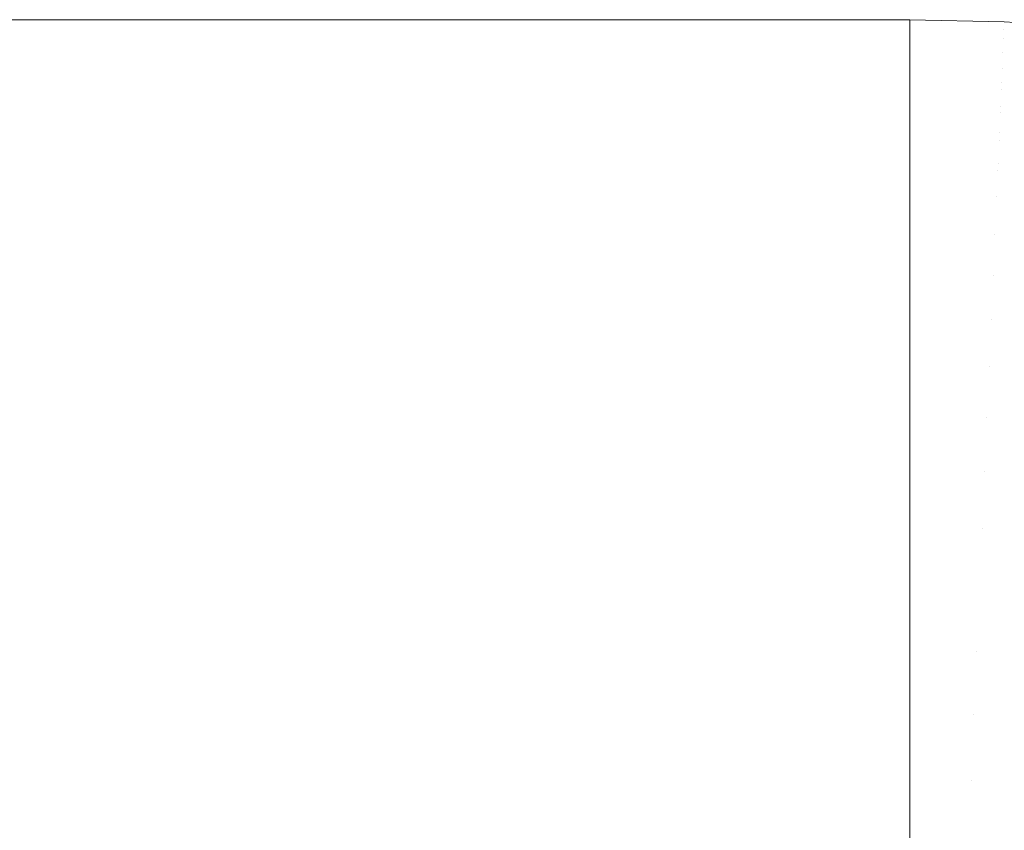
# Model space of a CAD drawing. Header units: centimetres. Extents: x -26 to 27.3, y -25.9 to -24.1.
# Tile 213 of 224: x 27.1413 to 27.1869, y -24.0974 to -24.0599. Entities that reach past the tile are written whole.
import ezdxf

# ---------------------------------------------------------------- set-up
doc = ezdxf.new("R2010")
doc.units = ezdxf.units.CM
doc.header["$LTSCALE"] = 2.54
doc.layers.add('Lucido design-1', color=7, linetype='Continuous')

# ---------------------------------------------------------------- blocks, each defined once
blk = doc.blocks.new('Gruppo-7-1')
at = {"color": 7, "linetype": 'Continuous', "lineweight": 9}
for points, invisible_edges in [([(27.182518, -24.059935, 1182.325802), (27.182518, -24.059888, 1182.322727), (-25.917482, -24.059888, 1182.322727), (-25.917482, -24.059935, 1182.325802)], 8), ([(9.282518, -24.059888, 1182.122727), (-25.917482, -24.059888, 1182.322727), (27.182518, -24.059888, 1182.322727)], 9), ([(-25.917482, -24.059935, 1182.325802), (-25.917482, -24.060002, 1182.327088), (27.182518, -24.060002, 1182.327088), (27.182518, -24.059935, 1182.325802)], 10), ([(27.182518, -24.060149, 1182.329948), (27.182518, -24.060002, 1182.327088), (-25.917482, -24.060002, 1182.327088), (-25.917482, -24.060149, 1182.329948)], 10), ([(-25.917482, -24.060149, 1182.329948), (-25.917482, -24.060288, 1182.331441), (27.182518, -24.060288, 1182.331441), (27.182518, -24.060149, 1182.329948)], 10), ([(27.182518, -24.060535, 1182.334084), (27.182518, -24.060288, 1182.331441), (-25.917482, -24.060288, 1182.331441), (-25.917482, -24.060535, 1182.334084)], 10), ([(27.182518, -24.059888, 1182.322727), (9.291006, -24.059888, 1182.122547), (9.282518, -24.059888, 1182.122727)], 9), ([(9.299479, -24.059888, 1182.122007), (9.291006, -24.059888, 1182.122547), (27.182518, -24.059888, 1182.322727)], 10), ([(27.182518, -24.059888, 1182.322727), (9.307922, -24.059888, 1182.121107), (9.299479, -24.059888, 1182.122007)], 9), ([(27.182518, -24.059888, 1182.322727), (9.316318, -24.059888, 1182.11985), (9.307922, -24.059888, 1182.121107)], 9), ([(9.324654, -24.059888, 1182.118238), (9.316318, -24.059888, 1182.11985), (27.182518, -24.059888, 1182.322727)], 10), ([(27.182518, -24.059888, 1182.322727), (9.332914, -24.059888, 1182.116274), (9.324654, -24.059888, 1182.118238)], 9), ([(27.182518, -24.059888, 1182.322727), (9.341082, -24.059888, 1182.11396), (9.332914, -24.059888, 1182.116274)], 9), ([(9.349146, -24.059888, 1182.111303), (9.341082, -24.059888, 1182.11396), (27.182518, -24.059888, 1182.322727)], 10), ([(9.357089, -24.059888, 1182.108305), (9.349146, -24.059888, 1182.111303), (27.182518, -24.059888, 1182.322727)], 10), ([(27.182518, -24.059888, 1182.322727), (9.364898, -24.059888, 1182.104973), (9.357089, -24.059888, 1182.108305)], 9), ([(27.182518, -24.059888, 1182.322727), (9.372559, -24.059888, 1182.101312), (9.364898, -24.059888, 1182.104973)], 9), ([(9.380057, -24.059888, 1182.09733), (9.372559, -24.059888, 1182.101312), (27.182518, -24.059888, 1182.322727)], 10), ([(27.182518, -24.059888, 1182.322727), (9.387379, -24.059888, 1182.093033), (9.380057, -24.059888, 1182.09733)], 9), ([(9.394513, -24.059888, 1182.088429), (9.387379, -24.059888, 1182.093033), (27.182518, -24.059888, 1182.322727)], 10), ([(27.182518, -24.059888, 1182.322727), (9.401445, -24.059888, 1182.083527), (9.394513, -24.059888, 1182.088429)], 9), ([(9.408162, -24.059888, 1182.078334), (9.401445, -24.059888, 1182.083527), (27.182518, -24.059888, 1182.322727)], 10), ([(27.182518, -24.059888, 1182.322727), (9.414653, -24.059888, 1182.072862), (9.408162, -24.059888, 1182.078334)], 9), ([(9.420906, -24.059888, 1182.067118), (9.414653, -24.059888, 1182.072862), (27.182518, -24.059888, 1182.322727)], 10), ([(9.426909, -24.059888, 1182.061115), (9.420906, -24.059888, 1182.067118), (27.182518, -24.059888, 1182.322727)], 10), ([(27.182518, -24.059888, 1182.322727), (9.432652, -24.059888, 1182.054862), (9.426909, -24.059888, 1182.061115)], 9), ([(27.182518, -24.059888, 1182.322727), (9.438125, -24.059888, 1182.048371), (9.432652, -24.059888, 1182.054862)], 9), ([(9.443317, -24.059888, 1182.041654), (9.438125, -24.059888, 1182.048371), (27.182518, -24.059888, 1182.322727)], 10), ([(27.182518, -24.059888, 1182.322727), (9.44822, -24.059888, 1182.034722), (9.443317, -24.059888, 1182.041654)], 9), ([(9.452824, -24.059888, 1182.027589), (9.44822, -24.059888, 1182.034722), (27.182518, -24.059888, 1182.322727)], 10), ([(27.182518, -24.059888, 1182.322727), (9.457121, -24.059888, 1182.020266), (9.452824, -24.059888, 1182.027589)], 9), ([(9.461103, -24.059888, 1182.012768), (9.457121, -24.059888, 1182.020266), (27.182518, -24.059888, 1182.322727)], 10), ([(27.182518, -24.059888, 1182.322727), (9.464764, -24.059888, 1182.005107), (9.461103, -24.059888, 1182.012768)], 9), ([(9.468096, -24.059888, 1181.997298), (9.464764, -24.059888, 1182.005107), (27.182518, -24.059888, 1182.322727)], 10), ([(27.182518, -24.059888, 1182.322727), (9.471093, -24.059888, 1181.989355), (9.468096, -24.059888, 1181.997298)], 9), ([(27.182518, -24.059888, 1182.322727), (9.473751, -24.059888, 1181.981292), (9.471093, -24.059888, 1181.989355)], 9), ([(9.476065, -24.059888, 1181.973123), (9.473751, -24.059888, 1181.981292), (27.182518, -24.059888, 1182.322727)], 10), ([(27.182518, -24.059888, 1182.322727), (9.478029, -24.059888, 1181.964863), (9.476065, -24.059888, 1181.973123)], 9), ([(9.479641, -24.059888, 1181.956527), (9.478029, -24.059888, 1181.964863), (27.182518, -24.059888, 1182.322727)], 10), ([(27.182518, -24.059888, 1182.322727), (9.480898, -24.059888, 1181.948131), (9.479641, -24.059888, 1181.956527)], 9), ([(9.481797, -24.059888, 1181.939688), (9.480898, -24.059888, 1181.948131), (27.182518, -24.059888, 1182.322727)], 10), ([(27.182518, -24.059888, 1182.322727), (9.482338, -24.059888, 1181.931215), (9.481797, -24.059888, 1181.939688)], 9), ([(9.482518, -24.059888, 1181.922727), (9.482338, -24.059888, 1181.931215), (27.182518, -24.059888, 1182.322727)], 10), ([(9.482518, -24.059888, 1181.722727), (27.182518, -24.059888, 1181.722727), (27.182518, -24.059983, 1181.718365), (9.482518, -24.059983, 1181.718365)], 4), ([(27.182518, -24.059888, 1182.322727), (27.182518, -24.059888, 1181.722727), (9.482518, -24.059888, 1181.722727), (9.482518, -24.059888, 1181.922727)], 8), ([(9.482518, -24.060249, 1181.714235), (9.482518, -24.059983, 1181.718365), (27.182518, -24.059983, 1181.718365), (27.182518, -24.060249, 1181.714235)], 10), ([(27.182518, -24.060249, 1181.714235), (27.182518, -24.060273, 1181.714012), (9.482518, -24.060273, 1181.714012), (9.482518, -24.060249, 1181.714235)], 10), ([(9.482518, -24.060686, 1181.71012), (9.482518, -24.060273, 1181.714012), (27.182518, -24.060273, 1181.714012), (27.182518, -24.060686, 1181.71012)], 10), ([(27.182518, -24.059935, 1182.325802), (27.186878, -24.06003, 1182.325802), (27.18688, -24.059983, 1182.322727), (27.182518, -24.059888, 1182.322727)], 3), ([(27.182518, -24.059888, 1181.722727), (27.182518, -24.059888, 1182.322727), (27.186878, -24.059983, 1182.322727), (27.186878, -24.059983, 1181.722727)], 4), ([(27.182518, -24.059888, 1181.722727), (27.18688, -24.059983, 1181.722727), (27.186876, -24.060078, 1181.718367), (27.182518, -24.059983, 1181.718367)], 6), ([(27.186878, -24.06003, 1182.325802), (27.182518, -24.059935, 1182.325802), (27.182518, -24.060002, 1182.327088)], 9), ([(27.182518, -24.059983, 1181.718367), (27.186876, -24.060078, 1181.718367), (27.186864, -24.060344, 1181.714235), (27.182518, -24.060249, 1181.714235)], 7), ([(27.182518, -24.060002, 1182.327088), (27.182518, -24.060149, 1182.329948), (27.186868, -24.060244, 1182.329948), (27.186878, -24.06003, 1182.325802)], 14), ([(27.186868, -24.060244, 1182.329948), (27.182518, -24.060149, 1182.329948), (27.182518, -24.060288, 1182.331441)], 9), ([(27.182518, -24.060288, 1182.331441), (27.182518, -24.060535, 1182.334084), (27.186852, -24.06063, 1182.334084), (27.186868, -24.060244, 1182.329948)], 14), ([(27.182518, -24.060273, 1181.714012), (27.182518, -24.060249, 1181.714235), (27.186864, -24.060344, 1181.714235)], 10), ([(27.186864, -24.060344, 1181.714235), (27.186845, -24.06078, 1181.71012), (27.182518, -24.060686, 1181.71012), (27.182518, -24.060273, 1181.714012)], 11), ([(27.186852, -24.06063, 1182.334084), (27.191177, -24.060913, 1182.334084), (27.191211, -24.060529, 1182.329948), (27.186868, -24.060244, 1182.329948)], 15), ([(27.186876, -24.060078, 1181.718367), (27.191225, -24.060363, 1181.718367), (27.191202, -24.060628, 1181.714235), (27.186864, -24.060344, 1181.714235)], 15), ([(27.186868, -24.060244, 1182.329948), (27.191211, -24.060529, 1182.329948), (27.191229, -24.060316, 1182.325802), (27.186878, -24.06003, 1182.325802)], 15), ([(27.191225, -24.060363, 1181.718367), (27.186876, -24.060078, 1181.718367), (27.18688, -24.059983, 1181.722727), (27.19101, -24.060254, 1181.722727)], 11), ([(27.19101, -24.060254, 1182.322727), (27.18688, -24.059983, 1182.322727), (27.186878, -24.06003, 1182.325802), (27.191229, -24.060316, 1182.325802)], 14), ([(27.186878, -24.059983, 1181.722727), (27.186878, -24.059983, 1182.322727), (27.19101, -24.060254, 1182.322727), (27.19101, -24.060254, 1181.722727)], 5), ([(-25.917482, -24.060535, 1182.334084), (-25.917482, -24.060764, 1182.335777), (27.182518, -24.060764, 1182.335777), (27.182518, -24.060535, 1182.334084)], 10), ([(27.182518, -24.061093, 1182.338205), (27.182518, -24.060764, 1182.335777), (-25.917482, -24.060764, 1182.335777), (-25.917482, -24.061093, 1182.338205)], 10), ([(27.182518, -24.060686, 1181.71012), (27.182518, -24.060752, 1181.709676), (9.482518, -24.060752, 1181.709676), (9.482518, -24.060686, 1181.71012)], 10), ([(9.482518, -24.061292, 1181.706031), (9.482518, -24.060752, 1181.709676), (27.182518, -24.060752, 1181.709676), (27.182518, -24.061292, 1181.706031)], 10), ([(27.186852, -24.06063, 1182.334084), (27.182518, -24.060535, 1182.334084), (27.182518, -24.060764, 1182.335777)], 9), ([(27.182518, -24.060764, 1182.335777), (27.182518, -24.061093, 1182.338205), (27.186827, -24.061187, 1182.338205), (27.186852, -24.06063, 1182.334084)], 14), ([(27.182518, -24.060752, 1181.709676), (27.182518, -24.060686, 1181.71012), (27.186845, -24.06078, 1181.71012)], 10), ([(27.186845, -24.06078, 1181.71012), (27.186819, -24.061385, 1181.706031), (27.182518, -24.061292, 1181.706031), (27.182518, -24.060752, 1181.709676)], 11), ([(27.186845, -24.06078, 1181.71012), (27.191164, -24.061063, 1181.71012), (27.191111, -24.061667, 1181.706031), (27.186819, -24.061385, 1181.706031)], 15), ([(27.186827, -24.061187, 1182.338205), (27.191128, -24.061469, 1182.338205), (27.191177, -24.060913, 1182.334084), (27.186852, -24.06063, 1182.334084)], 15), ([(27.186864, -24.060344, 1181.714235), (27.191202, -24.060628, 1181.714235), (27.191164, -24.061063, 1181.71012), (27.186845, -24.06078, 1181.71012)], 15), ([(-25.917482, -24.061093, 1182.338205), (-25.917482, -24.061428, 1182.340088), (27.182518, -24.061428, 1182.340088), (27.182518, -24.061093, 1182.338205)], 10), ([(27.186827, -24.061187, 1182.338205), (27.182518, -24.061093, 1182.338205), (27.182518, -24.061428, 1182.340088)], 9), ([(27.182518, -24.061428, 1182.340088), (27.182518, -24.061823, 1182.342302), (27.186795, -24.061916, 1182.342302), (27.186827, -24.061187, 1182.338205)], 14), ([(27.186795, -24.061916, 1182.342302), (27.191065, -24.062196, 1182.342302), (27.191128, -24.061469, 1182.338205), (27.186827, -24.061187, 1182.338205)], 15), ([(27.182518, -24.061823, 1182.342302), (27.182518, -24.061428, 1182.340088), (-25.917482, -24.061428, 1182.340088), (-25.917482, -24.061823, 1182.342302)], 10), ([(27.182518, -24.061292, 1181.706031), (27.182518, -24.061419, 1181.705365), (9.482518, -24.061419, 1181.705365), (9.482518, -24.061292, 1181.706031)], 10), ([(9.482518, -24.062065, 1181.701974), (9.482518, -24.061419, 1181.705365), (27.182518, -24.061419, 1181.705365), (27.182518, -24.062065, 1181.701974)], 10), ([(27.182518, -24.061419, 1181.705365), (27.182518, -24.061292, 1181.706031), (27.186819, -24.061385, 1181.706031)], 10), ([(27.186819, -24.061385, 1181.706031), (27.186785, -24.062158, 1181.701974), (27.182518, -24.062065, 1181.701974), (27.182518, -24.061419, 1181.705365)], 11), ([(27.186819, -24.061385, 1181.706031), (27.191111, -24.061667, 1181.706031), (27.191044, -24.062437, 1181.701974), (27.186785, -24.062158, 1181.701974)], 15), ([(-25.917482, -24.061823, 1182.342302), (-25.917482, -24.06228, 1182.344366), (27.182518, -24.06228, 1182.344366), (27.182518, -24.061823, 1182.342302)], 10), ([(27.182518, -24.062065, 1181.701974), (27.182518, -24.062273, 1181.701086), (9.482518, -24.062273, 1181.701086), (9.482518, -24.062065, 1181.701974)], 10), ([(27.186756, -24.062815, 1182.346369), (27.186795, -24.061916, 1182.342302), (27.182518, -24.061823, 1182.342302), (27.182518, -24.06228, 1182.344366)], 11), ([(27.182518, -24.062273, 1181.701086), (27.182518, -24.062065, 1181.701974), (27.186785, -24.062158, 1181.701974)], 10), ([(27.186785, -24.062158, 1181.701974), (27.186744, -24.063097, 1181.697955), (27.182518, -24.063005, 1181.697955), (27.182518, -24.062273, 1181.701086)], 11), ([(27.186785, -24.062158, 1181.701974), (27.191044, -24.062437, 1181.701974), (27.190962, -24.063373, 1181.697955), (27.186744, -24.063097, 1181.697955)], 15), ([(27.186756, -24.062815, 1182.346369), (27.190986, -24.063093, 1182.346369), (27.191065, -24.062196, 1182.342302), (27.186795, -24.061916, 1182.342302)], 15), ([(27.182518, -24.062723, 1182.346369), (27.182518, -24.06228, 1182.344366), (-25.917482, -24.06228, 1182.344366), (-25.917482, -24.062723, 1182.346369)], 10), ([(9.482518, -24.063005, 1181.697955), (9.482518, -24.062273, 1181.701086), (27.182518, -24.062273, 1181.701086), (27.182518, -24.063005, 1181.697955)], 10), ([(27.182518, -24.06228, 1182.344366), (27.182518, -24.062723, 1182.346369), (27.186756, -24.062815, 1182.346369)], 10), ([(-25.917482, -24.062723, 1182.346369), (-25.917482, -24.063316, 1182.348604), (27.182518, -24.063316, 1182.348604), (27.182518, -24.062723, 1182.346369)], 10), ([(27.182518, -24.063005, 1181.697955), (27.182518, -24.063312, 1181.69685), (9.482518, -24.063312, 1181.69685), (9.482518, -24.063005, 1181.697955)], 10), ([(27.18671, -24.063884, 1182.350399), (27.186756, -24.062815, 1182.346369), (27.182518, -24.062723, 1182.346369), (27.182518, -24.063316, 1182.348604)], 11), ([(27.182518, -24.063312, 1181.69685), (27.182518, -24.063005, 1181.697955), (27.186744, -24.063097, 1181.697955)], 10), ([(27.18671, -24.063884, 1182.350399), (27.190893, -24.064158, 1182.350399), (27.190986, -24.063093, 1182.346369), (27.186756, -24.062815, 1182.346369)], 15), ([(27.182518, -24.063793, 1182.350399), (27.182518, -24.063316, 1182.348604), (-25.917482, -24.063316, 1182.348604), (-25.917482, -24.063793, 1182.350399)], 10), ([(9.482518, -24.064108, 1181.693983), (9.482518, -24.063312, 1181.69685), (27.182518, -24.063312, 1181.69685), (27.182518, -24.064108, 1181.693983)], 10), ([(27.186744, -24.063097, 1181.697955), (27.186696, -24.064199, 1181.693983), (27.182518, -24.064108, 1181.693983), (27.182518, -24.063312, 1181.69685)], 11), ([(27.182518, -24.063316, 1182.348604), (27.182518, -24.063793, 1182.350399), (27.18671, -24.063884, 1182.350399)], 10), ([(27.186744, -24.063097, 1181.697955), (27.190962, -24.063373, 1181.697955), (27.190866, -24.064473, 1181.693983), (27.186696, -24.064199, 1181.693983)], 15), ([(-25.917482, -24.063793, 1182.350399), (-25.917482, -24.064536, 1182.352792), (27.182518, -24.064536, 1182.352792), (27.182518, -24.063793, 1182.350399)], 10), ([(27.186656, -24.065121, 1182.354384), (27.18671, -24.063884, 1182.350399), (27.182518, -24.063793, 1182.350399), (27.182518, -24.064536, 1182.352792)], 11), ([(27.186656, -24.065121, 1182.354384), (27.190785, -24.065392, 1182.354384), (27.190893, -24.064158, 1182.350399), (27.18671, -24.063884, 1182.350399)], 15), ([(27.182518, -24.064108, 1181.693983), (27.182518, -24.064534, 1181.692662), (9.482518, -24.064534, 1181.692662), (9.482518, -24.064108, 1181.693983)], 10), ([(27.182518, -24.064534, 1181.692662), (27.182518, -24.064108, 1181.693983), (27.186696, -24.064199, 1181.693983)], 10), ([(27.186696, -24.064199, 1181.693983), (27.186641, -24.065463, 1181.690062), (27.182518, -24.065374, 1181.690062), (27.182518, -24.064534, 1181.692662)], 11), ([(27.186696, -24.064199, 1181.693983), (27.190866, -24.064473, 1181.693983), (27.190755, -24.065733, 1181.690062), (27.186641, -24.065463, 1181.690062)], 15), ([(27.182518, -24.065031, 1182.354384), (27.182518, -24.064536, 1182.352792), (-25.917482, -24.064536, 1182.352792), (-25.917482, -24.065031, 1182.354384)], 10), ([(9.482518, -24.065374, 1181.690062), (9.482518, -24.064534, 1181.692662), (27.182518, -24.064534, 1181.692662), (27.182518, -24.065374, 1181.690062)], 10), ([(27.182518, -24.064536, 1182.352792), (27.182518, -24.065031, 1182.354384), (27.186656, -24.065121, 1182.354384)], 10), ([(-25.917482, -24.065031, 1182.354384), (-25.917482, -24.065938, 1182.356922), (27.182518, -24.065938, 1182.356922), (27.182518, -24.065031, 1182.354384)], 10), ([(27.186594, -24.066525, 1182.358317), (27.186656, -24.065121, 1182.354384), (27.182518, -24.065031, 1182.354384), (27.182518, -24.065938, 1182.356922)], 11), ([(27.186594, -24.066525, 1182.358317), (27.190663, -24.066791, 1182.358317), (27.190785, -24.065392, 1182.354384), (27.186656, -24.065121, 1182.354384)], 15), ([(27.182518, -24.065374, 1181.690062), (27.182518, -24.065938, 1181.688532), (9.482518, -24.065938, 1181.688532), (9.482518, -24.065374, 1181.690062)], 10), ([(27.182518, -24.065938, 1181.688532), (27.182518, -24.065374, 1181.690062), (27.186641, -24.065463, 1181.690062)], 10), ([(27.186641, -24.065463, 1181.690062), (27.186578, -24.066886, 1181.6862), (27.182518, -24.066798, 1181.6862), (27.182518, -24.065938, 1181.688532)], 11), ([(27.186641, -24.065463, 1181.690062), (27.190755, -24.065733, 1181.690062), (27.190631, -24.067152, 1181.6862), (27.186578, -24.066886, 1181.6862)], 15), ([(27.182518, -24.066436, 1182.358317), (27.182518, -24.065938, 1182.356922), (-25.917482, -24.065938, 1182.356922), (-25.917482, -24.066436, 1182.358317)], 10), ([(9.482518, -24.066798, 1181.6862), (9.482518, -24.065938, 1181.688532), (27.182518, -24.065938, 1181.688532), (27.182518, -24.066798, 1181.6862)], 10), ([(27.182518, -24.065938, 1182.356922), (27.182518, -24.066436, 1182.358317), (27.186594, -24.066525, 1182.358317)], 10), ([(-25.917482, -24.066436, 1182.358317), (-25.917482, -24.067517, 1182.360988), (27.182518, -24.067517, 1182.360988), (27.182518, -24.066436, 1182.358317)], 10), ([(27.186526, -24.068092, 1182.362192), (27.186594, -24.066525, 1182.358317), (27.182518, -24.066436, 1182.358317), (27.182518, -24.067517, 1182.360988)], 11), ([(27.186526, -24.068092, 1182.362192), (27.190526, -24.068354, 1182.362192), (27.190663, -24.066791, 1182.358317), (27.186594, -24.066525, 1182.358317)], 15), ([(27.182518, -24.066798, 1181.6862), (27.182518, -24.067519, 1181.684467), (9.482518, -24.067519, 1181.684467), (9.482518, -24.066798, 1181.6862)], 10), ([(27.182518, -24.067519, 1181.684467), (27.182518, -24.066798, 1181.6862), (27.186578, -24.066886, 1181.6862)], 10), ([(27.186578, -24.066886, 1181.6862), (27.18651, -24.068466, 1181.682403), (27.182518, -24.068378, 1181.682403), (27.182518, -24.067519, 1181.684467)], 11), ([(27.186578, -24.066886, 1181.6862), (27.190631, -24.067152, 1181.6862), (27.190494, -24.068727, 1181.682403), (27.18651, -24.068466, 1181.682403)], 15), ([(27.182518, -24.068005, 1182.362192), (27.182518, -24.067517, 1182.360988), (-25.917482, -24.067517, 1182.360988), (-25.917482, -24.068005, 1182.362192)], 10), ([(9.482518, -24.068378, 1181.682403), (9.482518, -24.067519, 1181.684467), (27.182518, -24.067519, 1181.684467), (27.182518, -24.068378, 1181.682403)], 10), ([(27.182518, -24.067517, 1182.360988), (27.182518, -24.068005, 1182.362192), (27.186526, -24.068092, 1182.362192)], 10), ([(-25.917482, -24.068005, 1182.362192), (-25.917482, -24.069273, 1182.364982), (27.182518, -24.069273, 1182.364982), (27.182518, -24.068005, 1182.362192)], 10), ([(27.18645, -24.069822, 1182.366002), (27.186526, -24.068092, 1182.362192), (27.182518, -24.068005, 1182.362192), (27.182518, -24.069273, 1182.364982)], 11), ([(27.182518, -24.068378, 1181.682403), (27.182518, -24.069276, 1181.680474), (9.482518, -24.069276, 1181.680474), (9.482518, -24.068378, 1181.682403)], 10), ([(27.182518, -24.069276, 1181.680474), (27.182518, -24.068378, 1181.682403), (27.18651, -24.068466, 1181.682403), (27.186434, -24.070198, 1181.678678)], 14), ([(27.18651, -24.068466, 1181.682403), (27.190494, -24.068727, 1181.682403), (27.190342, -24.070454, 1181.678678), (27.186434, -24.070198, 1181.678678)], 15), ([(27.18645, -24.069822, 1182.366002), (27.190375, -24.070079, 1182.366002), (27.190526, -24.068354, 1182.362192), (27.186526, -24.068092, 1182.362192)], 15), ([(27.182518, -24.069736, 1182.366002), (27.182518, -24.069273, 1182.364982), (-25.917482, -24.069273, 1182.364982), (-25.917482, -24.069736, 1182.366002)], 10), ([(9.482518, -24.070112, 1181.678678), (9.482518, -24.069276, 1181.680474), (27.182518, -24.069276, 1181.680474), (27.182518, -24.070112, 1181.678678)], 10), ([(27.182518, -24.069273, 1182.364982), (27.182518, -24.069736, 1182.366002), (27.18645, -24.069822, 1182.366002)], 10), ([(27.186434, -24.070198, 1181.678678), (27.182518, -24.070112, 1181.678678), (27.182518, -24.069276, 1181.680474)], 9), ([(-25.917482, -24.069736, 1182.366002), (-25.917482, -24.071201, 1182.368895), (27.182518, -24.071201, 1182.368895), (27.182518, -24.069736, 1182.366002)], 10), ([(27.186368, -24.071711, 1182.369739), (27.18645, -24.069822, 1182.366002), (27.182518, -24.069736, 1182.366002), (27.182518, -24.071201, 1182.368895)], 11), ([(27.186368, -24.071711, 1182.369739), (27.19021, -24.071963, 1182.369739), (27.190375, -24.070079, 1182.366002), (27.18645, -24.069822, 1182.366002)], 15), ([(27.182518, -24.070112, 1181.678678), (27.182518, -24.071205, 1181.676562), (9.482518, -24.071205, 1181.676562), (9.482518, -24.070112, 1181.678678)], 10), ([(27.182518, -24.071205, 1181.676562), (27.182518, -24.070112, 1181.678678), (27.186434, -24.070198, 1181.678678), (27.186352, -24.07208, 1181.67503)], 14), ([(27.186434, -24.070198, 1181.678678), (27.190342, -24.070454, 1181.678678), (27.190178, -24.07233, 1181.67503), (27.186352, -24.07208, 1181.67503)], 15), ([(27.182518, -24.071627, 1182.369739), (27.182518, -24.071201, 1182.368895), (-25.917482, -24.071201, 1182.368895), (-25.917482, -24.071627, 1182.369739)], 10), ([(9.482518, -24.071996, 1181.67503), (9.482518, -24.071205, 1181.676562), (27.182518, -24.071205, 1181.676562), (27.182518, -24.071996, 1181.67503)], 10), ([(27.182518, -24.071201, 1182.368895), (27.182518, -24.071627, 1182.369739), (27.186368, -24.071711, 1182.369739)], 10), ([(27.186352, -24.07208, 1181.67503), (27.182518, -24.071996, 1181.67503), (27.182518, -24.071205, 1181.676562)], 9), ([(-25.917482, -24.071627, 1182.369739), (-25.917482, -24.073297, 1182.372721), (27.182518, -24.073297, 1182.372721), (27.182518, -24.071627, 1182.369739)], 10), ([(27.186278, -24.073758, 1182.373397), (27.186368, -24.071711, 1182.369739), (27.182518, -24.071627, 1182.369739), (27.182518, -24.073297, 1182.372721)], 11), ([(27.186278, -24.073758, 1182.373397), (27.190032, -24.074004, 1182.373397), (27.19021, -24.071963, 1182.369739), (27.186368, -24.071711, 1182.369739)], 15), ([(27.182518, -24.071996, 1181.67503), (27.182518, -24.073302, 1181.672737), (9.482518, -24.073302, 1181.672737), (9.482518, -24.071996, 1181.67503)], 10), ([(27.182518, -24.073302, 1181.672737), (27.182518, -24.071996, 1181.67503), (27.186352, -24.07208, 1181.67503), (27.186263, -24.074108, 1181.671466)], 14), ([(27.186352, -24.07208, 1181.67503), (27.190178, -24.07233, 1181.67503), (27.190001, -24.074353, 1181.671466), (27.186263, -24.074108, 1181.671466)], 15), ([(27.182518, -24.073675, 1182.373397), (27.182518, -24.073297, 1182.372721), (-25.917482, -24.073297, 1182.372721), (-25.917482, -24.073675, 1182.373397)], 10), ([(9.482518, -24.074026, 1181.671466), (9.482518, -24.073302, 1181.672737), (27.182518, -24.073302, 1181.672737), (27.182518, -24.074026, 1181.671466)], 10), ([(27.182518, -24.073297, 1182.372721), (27.182518, -24.073675, 1182.373397), (27.186278, -24.073758, 1182.373397)], 10), ([(27.186263, -24.074108, 1181.671466), (27.182518, -24.074026, 1181.671466), (27.182518, -24.073302, 1181.672737)], 9), ([(-25.917482, -24.073675, 1182.373397), (-25.917482, -24.075558, 1182.376451), (27.182518, -24.075558, 1182.376451), (27.182518, -24.073675, 1182.373397)], 10), ([(27.186182, -24.075957, 1182.376969), (27.186278, -24.073758, 1182.373397), (27.182518, -24.073675, 1182.373397), (27.182518, -24.075558, 1182.376451)], 11), ([(27.186182, -24.075957, 1182.376969), (27.18984, -24.076197, 1182.376969), (27.190032, -24.074004, 1182.373397), (27.186278, -24.073758, 1182.373397)], 15), ([(27.182518, -24.074026, 1181.671466), (27.182518, -24.075564, 1181.669006), (9.482518, -24.075564, 1181.669006), (9.482518, -24.074026, 1181.671466)], 10), ([(27.182518, -24.075564, 1181.669006), (27.182518, -24.074026, 1181.671466), (27.186263, -24.074108, 1181.671466), (27.186168, -24.076278, 1181.667991)], 14), ([(27.186263, -24.074108, 1181.671466), (27.190001, -24.074353, 1181.671466), (27.189812, -24.076517, 1181.667991), (27.186168, -24.076278, 1181.667991)], 15), ([(27.182518, -24.075877, 1182.376969), (27.182518, -24.075558, 1182.376451), (-25.917482, -24.075558, 1182.376451), (-25.917482, -24.075877, 1182.376969)], 10), ([(9.482518, -24.076198, 1181.667991), (9.482518, -24.075564, 1181.669006), (27.182518, -24.075564, 1181.669006), (27.182518, -24.076198, 1181.667991)], 10), ([(27.182518, -24.075558, 1182.376451), (27.182518, -24.075877, 1182.376969), (27.186182, -24.075957, 1182.376969)], 10), ([(27.186168, -24.076278, 1181.667991), (27.182518, -24.076198, 1181.667991), (27.182518, -24.075564, 1181.669006)], 9), ([(-25.917482, -24.075877, 1182.376969), (-25.917482, -24.07798, 1182.38008), (27.182518, -24.07798, 1182.38008), (27.182518, -24.075877, 1182.376969)], 10), ([(27.182518, -24.076198, 1181.667991), (27.182518, -24.077985, 1181.665378), (9.482518, -24.077985, 1181.665378), (9.482518, -24.076198, 1181.667991)], 10), ([(27.18608, -24.078307, 1182.380449), (27.186182, -24.075957, 1182.376969), (27.182518, -24.075877, 1182.376969), (27.182518, -24.07798, 1182.38008)], 11), ([(27.182518, -24.077985, 1181.665378), (27.182518, -24.076198, 1181.667991), (27.186168, -24.076278, 1181.667991), (27.186068, -24.078586, 1181.664611)], 14), ([(27.186168, -24.076278, 1181.667991), (27.189812, -24.076517, 1181.667991), (27.189611, -24.078819, 1181.664611), (27.186068, -24.078586, 1181.664611)], 15), ([(27.18608, -24.078307, 1182.380449), (27.189635, -24.07854, 1182.380449), (27.18984, -24.076197, 1182.376969), (27.186182, -24.075957, 1182.376969)], 15), ([(27.182518, -24.078229, 1182.380449), (27.182518, -24.07798, 1182.38008), (-25.917482, -24.07798, 1182.38008), (-25.917482, -24.078229, 1182.380449)], 10), ([(9.482518, -24.078509, 1181.664611), (9.482518, -24.077985, 1181.665378), (27.182518, -24.077985, 1181.665378), (27.182518, -24.078509, 1181.664611)], 10), ([(27.182518, -24.07798, 1182.38008), (27.182518, -24.078229, 1182.380449), (27.18608, -24.078307, 1182.380449)], 10), ([(27.186068, -24.078586, 1181.664611), (27.182518, -24.078509, 1181.664611), (27.182518, -24.077985, 1181.665378)], 9), ([(-25.917482, -24.078229, 1182.380449), (-25.917482, -24.080557, 1182.3836), (27.182518, -24.080557, 1182.3836), (27.182518, -24.078229, 1182.380449)], 10), ([(27.182518, -24.078509, 1181.664611), (27.182518, -24.080562, 1181.661858), (9.482518, -24.080562, 1181.661858), (9.482518, -24.078509, 1181.664611)], 10), ([(27.185971, -24.080803, 1182.383831), (27.18608, -24.078307, 1182.380449), (27.182518, -24.078229, 1182.380449), (27.182518, -24.080557, 1182.3836)], 11), ([(27.182518, -24.080562, 1181.661858), (27.182518, -24.078509, 1181.664611), (27.186068, -24.078586, 1181.664611), (27.185961, -24.081029, 1181.661332)], 14), ([(27.185971, -24.080803, 1182.383831), (27.189417, -24.081029, 1182.383831), (27.189635, -24.07854, 1182.380449), (27.18608, -24.078307, 1182.380449)], 15), ([(27.186068, -24.078586, 1181.664611), (27.189611, -24.078819, 1181.664611), (27.189397, -24.081254, 1181.661332), (27.185961, -24.081029, 1181.661332)], 15), ([(27.182518, -24.080728, 1182.383831), (27.182518, -24.080557, 1182.3836), (-25.917482, -24.080557, 1182.3836), (-25.917482, -24.080728, 1182.383831)], 10), ([(-25.917482, -24.080728, 1182.383831), (-25.917482, -24.083286, 1182.387004), (27.182518, -24.083286, 1182.387004), (27.182518, -24.080728, 1182.383831)], 10), ([(9.482518, -24.080954, 1181.661332), (9.482518, -24.080562, 1181.661858), (27.182518, -24.080562, 1181.661858), (27.182518, -24.080954, 1181.661332)], 10), ([(27.182518, -24.080557, 1182.3836), (27.182518, -24.080728, 1182.383831), (27.185971, -24.080803, 1182.383831)], 10), ([(27.185961, -24.081029, 1181.661332), (27.182518, -24.080954, 1181.661332), (27.182518, -24.080562, 1181.661858)], 9), ([(27.185856, -24.083442, 1182.387108), (27.185971, -24.080803, 1182.383831), (27.182518, -24.080728, 1182.383831), (27.182518, -24.083286, 1182.387004)], 11), ([(27.185856, -24.083442, 1182.387108), (27.189187, -24.08366, 1182.387108), (27.189417, -24.081029, 1182.383831), (27.185971, -24.080803, 1182.383831)], 15), ([(27.182518, -24.080954, 1181.661332), (27.182518, -24.083289, 1181.658453), (9.482518, -24.083289, 1181.658453), (9.482518, -24.080954, 1181.661332)], 10), ([(27.182518, -24.083289, 1181.658453), (27.182518, -24.080954, 1181.661332), (27.185961, -24.081029, 1181.661332), (27.185849, -24.083601, 1181.658157)], 14), ([(27.185961, -24.081029, 1181.661332), (27.189397, -24.081254, 1181.661332), (27.189173, -24.083819, 1181.658157), (27.185849, -24.083601, 1181.658157)], 15), ([(27.182518, -24.083369, 1182.387108), (27.182518, -24.083286, 1182.387004), (-25.917482, -24.083286, 1182.387004), (-25.917482, -24.083369, 1182.387108)], 10), ([(27.182518, -24.086149, 1182.390274), (27.182518, -24.083369, 1182.387108), (-25.917482, -24.083369, 1182.387108), (-25.917482, -24.086149, 1182.390274)], 10), ([(9.482518, -24.083529, 1181.658157), (9.482518, -24.083289, 1181.658453), (27.182518, -24.083289, 1181.658453), (27.182518, -24.083529, 1181.658157)], 10), ([(27.182518, -24.083529, 1181.658157), (27.182518, -24.086162, 1181.655169), (9.482518, -24.086162, 1181.655169), (9.482518, -24.083529, 1181.658157)], 10), ([(27.182518, -24.083286, 1182.387004), (27.182518, -24.083369, 1182.387108), (27.185856, -24.083442, 1182.387108)], 10), ([(27.185849, -24.083601, 1181.658157), (27.182518, -24.083529, 1181.658157), (27.182518, -24.083289, 1181.658453)], 9), ([(27.182518, -24.086149, 1182.390274), (27.185734, -24.086219, 1182.390274), (27.185856, -24.083442, 1182.387108), (27.182518, -24.083369, 1182.387108)], 7), ([(27.182518, -24.086162, 1181.655169), (27.182518, -24.083529, 1181.658157), (27.185849, -24.083601, 1181.658157), (27.185731, -24.086298, 1181.655094)], 14), ([(27.185734, -24.086219, 1182.390274), (27.188945, -24.08643, 1182.390274), (27.189187, -24.08366, 1182.387108), (27.185856, -24.083442, 1182.387108)], 15), ([(27.185849, -24.083601, 1181.658157), (27.189173, -24.083819, 1181.658157), (27.188938, -24.086508, 1181.655094), (27.185731, -24.086298, 1181.655094)], 15), ([(-25.917482, -24.086149, 1182.390274), (-25.917482, -24.086161, 1182.390286), (27.182518, -24.086161, 1182.390286), (27.182518, -24.086149, 1182.390274)], 10), ([(27.182518, -24.089063, 1182.393323), (27.182518, -24.086161, 1182.390286), (-25.917482, -24.086161, 1182.390286), (-25.917482, -24.089063, 1182.393323)], 10), ([(9.482518, -24.086228, 1181.655094), (9.482518, -24.086162, 1181.655169), (27.182518, -24.086162, 1181.655169), (27.182518, -24.086228, 1181.655094)], 10), ([(27.182518, -24.086228, 1181.655094), (27.182518, -24.089048, 1181.652146), (9.482518, -24.089048, 1181.652146), (9.482518, -24.086228, 1181.655094)], 10), ([(27.185734, -24.086219, 1182.390274), (27.182518, -24.086149, 1182.390274), (27.182518, -24.086161, 1182.390286)], 9), ([(27.182518, -24.086161, 1182.390286), (27.182518, -24.089063, 1182.393323), (27.185607, -24.08913, 1182.393323), (27.185734, -24.086219, 1182.390274)], 14), ([(27.185731, -24.086298, 1181.655094), (27.182518, -24.086228, 1181.655094), (27.182518, -24.086162, 1181.655169)], 9), ([(27.182518, -24.086228, 1181.655094), (27.185731, -24.086298, 1181.655094), (27.185608, -24.089115, 1181.652146), (27.182518, -24.089048, 1181.652146)], 7), ([(27.185607, -24.08913, 1182.393323), (27.188691, -24.089333, 1182.393323), (27.188945, -24.08643, 1182.390274), (27.185734, -24.086219, 1182.390274)], 15), ([(27.185731, -24.086298, 1181.655094), (27.188938, -24.086508, 1181.655094), (27.188692, -24.089317, 1181.652146), (27.185608, -24.089115, 1181.652146)], 15), ([(-25.917482, -24.089063, 1182.393323), (-25.917482, -24.08918, 1182.393435), (27.182518, -24.08918, 1182.393435), (27.182518, -24.089063, 1182.393323)], 10), ([(27.182518, -24.092106, 1182.39625), (27.182518, -24.08918, 1182.393435), (-25.917482, -24.08918, 1182.393435), (-25.917482, -24.092106, 1182.39625)], 10), ([(27.182518, -24.089048, 1181.652146), (27.182518, -24.08918, 1181.652019), (9.482518, -24.08918, 1181.652019), (9.482518, -24.089048, 1181.652146)], 10), ([(9.482518, -24.091983, 1181.649318), (9.482518, -24.08918, 1181.652019), (27.182518, -24.08918, 1181.652019), (27.182518, -24.091983, 1181.649318)], 10), ([(27.182518, -24.08918, 1181.652019), (27.182518, -24.089048, 1181.652146), (27.185608, -24.089115, 1181.652146)], 10), ([(27.185607, -24.08913, 1182.393323), (27.182518, -24.089063, 1182.393323), (27.182518, -24.08918, 1182.393435)], 9), ([(27.185608, -24.089115, 1181.652146), (27.18548, -24.092047, 1181.649318), (27.182518, -24.091983, 1181.649318), (27.182518, -24.08918, 1181.652019)], 11), ([(27.182518, -24.08918, 1182.393435), (27.182518, -24.092106, 1182.39625), (27.185475, -24.092171, 1182.39625), (27.185607, -24.08913, 1182.393323)], 14), ([(27.185475, -24.092171, 1182.39625), (27.188426, -24.092364, 1182.39625), (27.188691, -24.089333, 1182.393323), (27.185607, -24.08913, 1182.393323)], 15), ([(27.185608, -24.089115, 1181.652146), (27.188692, -24.089317, 1181.652146), (27.188436, -24.092241, 1181.649318), (27.18548, -24.092047, 1181.649318)], 15), ([(-25.917482, -24.092106, 1182.39625), (-25.917482, -24.092333, 1182.39645), (27.182518, -24.092333, 1182.39645), (27.182518, -24.092106, 1182.39625)], 10), ([(27.182518, -24.091983, 1181.649318), (27.182518, -24.092335, 1181.649006), (9.482518, -24.092335, 1181.649006), (9.482518, -24.091983, 1181.649318)], 10), ([(27.182518, -24.092335, 1181.649006), (27.182518, -24.091983, 1181.649318), (27.18548, -24.092047, 1181.649318)], 10), ([(27.18548, -24.092047, 1181.649318), (27.185347, -24.095089, 1181.646615), (27.182518, -24.095027, 1181.646615), (27.182518, -24.092335, 1181.649006)], 11), ([(27.185475, -24.092171, 1182.39625), (27.182518, -24.092106, 1182.39625), (27.182518, -24.092333, 1182.39645)], 9), ([(27.182518, -24.092333, 1182.39645), (27.182518, -24.095274, 1182.399049), (27.185336, -24.095335, 1182.399049), (27.185475, -24.092171, 1182.39625)], 14), ([(27.185336, -24.095335, 1182.399049), (27.188149, -24.09552, 1182.399049), (27.188426, -24.092364, 1182.39625), (27.185475, -24.092171, 1182.39625)], 15), ([(27.18548, -24.092047, 1181.649318), (27.188436, -24.092241, 1181.649318), (27.188171, -24.095274, 1181.646615), (27.185347, -24.095089, 1181.646615)], 15), ([(27.182518, -24.095274, 1182.399049), (27.182518, -24.092333, 1182.39645), (-25.917482, -24.092333, 1182.39645), (-25.917482, -24.095274, 1182.399049)], 10), ([(9.482518, -24.095027, 1181.646615), (9.482518, -24.092335, 1181.649006), (27.182518, -24.092335, 1181.649006), (27.182518, -24.095027, 1181.646615)], 10), ([(-25.917482, -24.095274, 1182.399049), (-25.917482, -24.095614, 1182.399325), (27.182518, -24.095614, 1182.399325), (27.182518, -24.095274, 1182.399049)], 10), ([(27.182518, -24.095027, 1181.646615), (27.182518, -24.095617, 1181.646132), (9.482518, -24.095617, 1181.646132), (9.482518, -24.095027, 1181.646615)], 10), ([(27.182518, -24.095617, 1181.646132), (27.182518, -24.095027, 1181.646615), (27.185347, -24.095089, 1181.646615)], 10), ([(27.185347, -24.095089, 1181.646615), (27.18521, -24.098235, 1181.64404), (27.182518, -24.098176, 1181.64404), (27.182518, -24.095617, 1181.646132)], 11), ([(27.185336, -24.095335, 1182.399049), (27.182518, -24.095274, 1182.399049), (27.182518, -24.095614, 1182.399325)], 9), ([(27.182518, -24.095614, 1182.399325), (27.182518, -24.098543, 1182.4017), (27.185194, -24.098601, 1182.4017), (27.185336, -24.095335, 1182.399049)], 14), ([(27.185194, -24.098601, 1182.4017), (27.187865, -24.098776, 1182.4017), (27.188149, -24.09552, 1182.399049), (27.185336, -24.095335, 1182.399049)], 15), ([(27.185347, -24.095089, 1181.646615), (27.188171, -24.095274, 1181.646615), (27.187896, -24.098411, 1181.64404), (27.18521, -24.098235, 1181.64404)], 15), ([(27.182518, -24.098543, 1182.4017), (27.182518, -24.095614, 1182.399325), (-25.917482, -24.095614, 1182.399325), (-25.917482, -24.098543, 1182.4017)], 10), ([(9.482518, -24.098176, 1181.64404), (9.482518, -24.095617, 1181.646132), (27.182518, -24.095617, 1181.646132), (27.182518, -24.098176, 1181.64404)], 10)]:
    blk.add_3dface(points, dxfattribs=dict(at, invisible_edges=invisible_edges))

msp = doc.modelspace()

# ---------------------------------------------------------------- block references
at = {"layer": 'Lucido design-1', "color": 7}
msp.add_blockref('Gruppo-7-1', (0, 0), dxfattribs=at)

doc.saveas('drawing.dxf')
